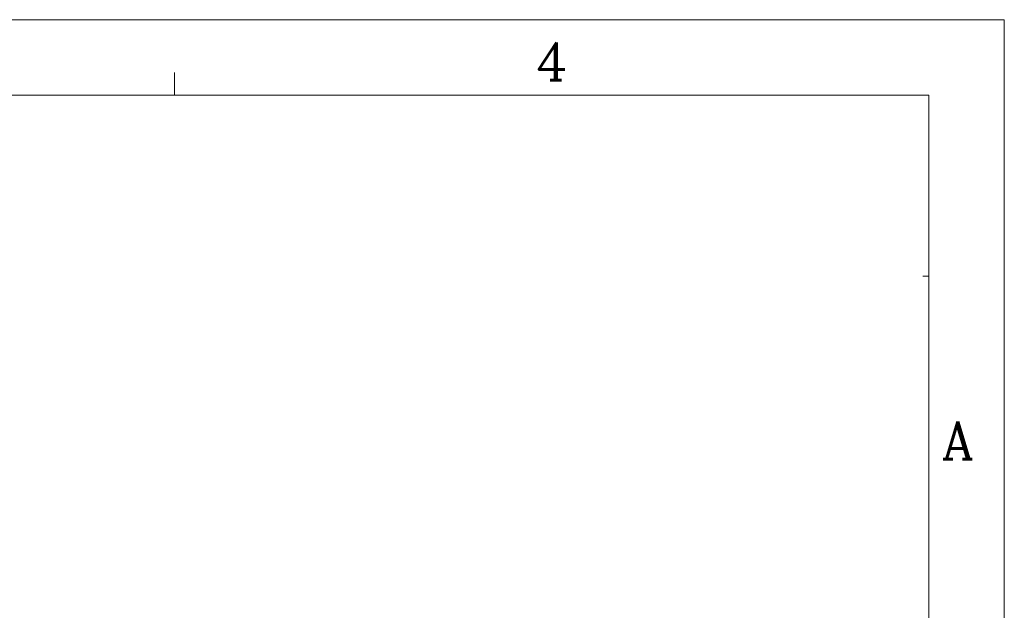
# Model space of a CAD drawing. Header units: inches. Extents: x -123 to 4816, y -2998 to 548.
# Tile 100 of 148: x 1430 to 1780, y -2413 to -2203. Entities that reach past the tile are written whole.
import ezdxf
from ezdxf.enums import TextEntityAlignment as Align

# ---------------------------------------------------------------- set-up
doc = ezdxf.new("R2010")
doc.units = ezdxf.units.IN
doc.header["$MEASUREMENT"] = 0
doc.layers.get('0').update_dxf_attribs({"lineweight": 0})
doc.styles.add('ROMANC', font='romanc')

msp = doc.modelspace()

# ---------------------------------------------------------------- linework, layer by layer
at = {"color": 4}
for p, q in [((655.749, -2203.178), (1779.891, -2203.178)), ((1779.891, -2203.178), (1779.891, -2998.106))]:
    msp.add_line(p, q, dxfattribs=at)
at = {"color": 2}
msp.add_line((1485.473, -2229.943), (1485.473, -2221.913), dxfattribs=at)
at = {"color": 3}
for p, q in [((682.515, -2229.943), (1753.126, -2229.943)), ((1753.126, -2229.943), (1753.126, -2971.341)), ((1750.985, -2294.18), (1753.126, -2294.18))]:
    msp.add_line(p, q, dxfattribs=at)

# ---------------------------------------------------------------- texts
at = {"color": 1, "style": 'ROMANC'}
for s, p in [('4', (1619.315, -2217.911)), ('A', (1763.363, -2352.362)), ('A', (1763.363, -2352.362))]:
    msp.add_text(s, height=13.383, dxfattribs=at).set_placement(p, align=Align.MIDDLE)

doc.saveas('drawing.dxf')
